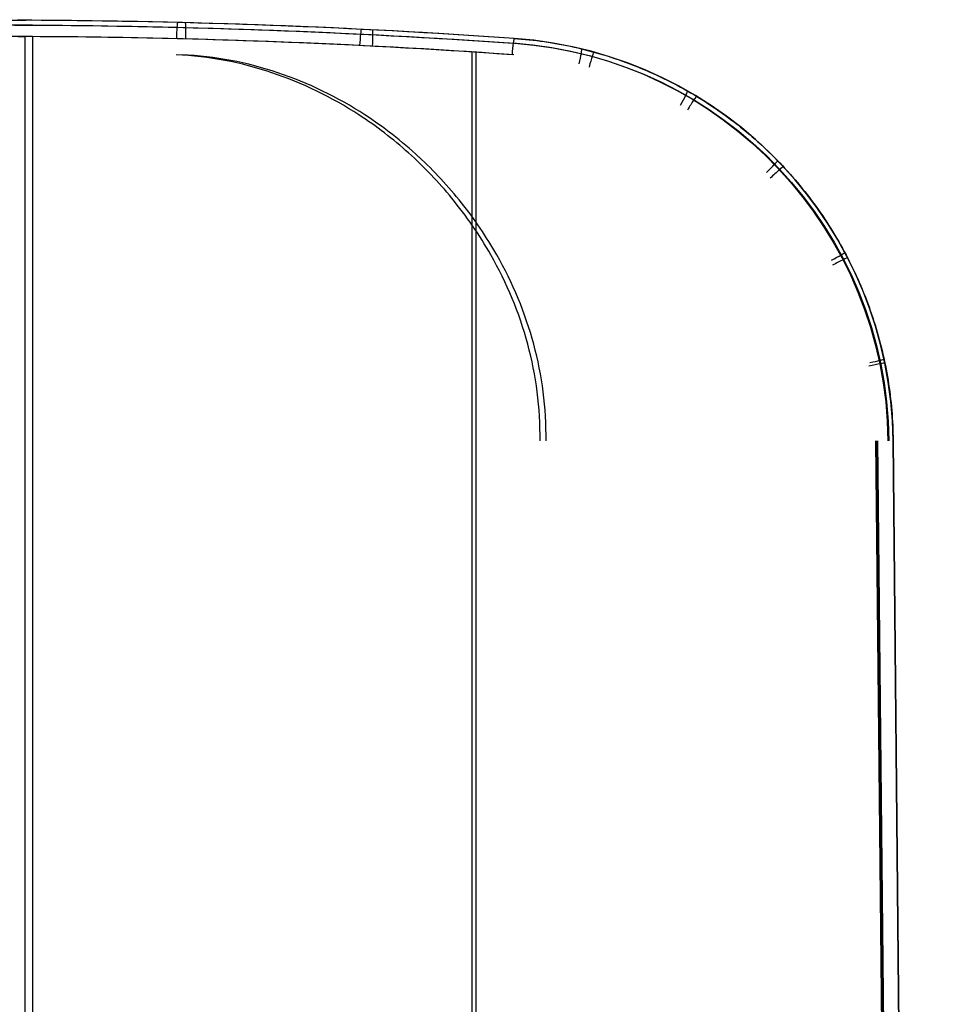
# Model space of a CAD drawing. Extents: x 8195 to 9024, y -2232 to -1505.
# Tile 30 of 42: x 8613 to 8669, y -1566 to -1505. Entities that reach past the tile are written whole.
import ezdxf

# ---------------------------------------------------------------- set-up
doc = ezdxf.new("R2010")
doc.units = 0
doc.layers.add('1', color=7, linetype='CONTINUOUS')

msp = doc.modelspace()

# ---------------------------------------------------------------- linework, layer by layer
at = {"layer": '1', "color": 7}
for p, q in [((8612.913, -1506.248, 64.131), (8612.913, -1797.493, 64.131)), ((8613.384, -1506.249, 55.143), (8613.384, -1792.493, 55.143)), ((8642.922, -1506.362, 57.689), (8642.922, -1506.363, 64.698)), ((8640.343, -1797.493, 65.569), (8640.343, -1507.194, 65.569)), ((8640.606, -1792.493, 56.57), (8640.606, -1507.205, 56.57)), ((8667.772, -1797.493, 67.006), (8665.12, -1531.062, 66.867)), ((8665.173, -1531.062, 66.868), (8667.825, -1797.493, 67.007)), ((8667.827, -1792.493, 57.997), (8665.225, -1531.062, 57.86)), ((8665.225, -1531.062, 57.86), (8667.356, -1745.173, 57.972)), ((8666.172, -1531.052, 65.868), (8666.173, -1531.052, 58.859)), ((8668.825, -1797.483, 66.007), (8666.172, -1531.052, 65.868)), ((8668.775, -1792.483, 58.995), (8666.173, -1531.052, 58.859)), ((8666.173, -1531.052, 65.868), (8668.825, -1797.483, 66.007))]:
    msp.add_line(p, q, dxfattribs=at)
at = {"layer": '1', "color": 7, "extrusion": (0.99862, -0.004413, 0.052335)}
msp.add_lwpolyline([(-1467.17, -388.061), (-1467.176, -388.005), (-1467.184, -387.95), (-1467.194, -387.897), (-1467.199, -387.871), (-1467.205, -387.846), (-1467.211, -387.821), (-1467.217, -387.796), (-1467.224, -387.772), (-1467.232, -387.748), (-1467.239, -387.724), (-1467.247, -387.701), (-1467.256, -387.678), (-1467.265, -387.656), (-1467.274, -387.634), (-1467.284, -387.613), (-1467.294, -387.592), (-1467.305, -387.571), (-1467.316, -387.551), (-1467.327, -387.531), (-1467.339, -387.511), (-1467.351, -387.492), (-1467.364, -387.474), (-1467.377, -387.455), (-1467.39, -387.437), (-1467.404, -387.42), (-1467.418, -387.403), (-1467.433, -387.386), (-1467.448, -387.37), (-1467.463, -387.354), (-1467.479, -387.339), (-1467.495, -387.324), (-1467.512, -387.309), (-1467.529, -387.295), (-1467.546, -387.281), (-1467.564, -387.268), (-1467.582, -387.255), (-1467.601, -387.242), (-1467.62, -387.23), (-1467.64, -387.218), (-1467.66, -387.207), (-1467.68, -387.196), (-1467.701, -387.185), (-1467.722, -387.175), (-1467.743, -387.165), (-1467.765, -387.156), (-1467.787, -387.147), (-1467.81, -387.139), (-1467.833, -387.13), (-1467.857, -387.123), (-1467.881, -387.115), (-1467.905, -387.108), (-1467.93, -387.102), (-1467.955, -387.096), (-1467.98, -387.09), (-1468.006, -387.085), (-1468.059, -387.075), (-1468.114, -387.068), (-1468.17, -387.061)], dxfattribs=at)
at = {"layer": '1', "color": 7, "extrusion": (0.998616, -0.005215, 0.052335)}
msp.add_lwpolyline([(-1461.248, -396.121), (-1461.192, -396.115), (-1461.137, -396.107), (-1461.084, -396.098), (-1461.058, -396.093), (-1461.032, -396.087), (-1461.007, -396.081), (-1460.983, -396.074), (-1460.958, -396.067), (-1460.934, -396.06), (-1460.911, -396.052), (-1460.888, -396.044), (-1460.865, -396.036), (-1460.843, -396.027), (-1460.821, -396.017), (-1460.799, -396.007), (-1460.778, -395.997), (-1460.758, -395.987), (-1460.737, -395.976), (-1460.718, -395.964), (-1460.698, -395.953), (-1460.679, -395.94), (-1460.66, -395.928), (-1460.642, -395.915), (-1460.624, -395.901), (-1460.607, -395.888), (-1460.59, -395.873), (-1460.573, -395.859), (-1460.557, -395.844), (-1460.541, -395.828), (-1460.526, -395.812), (-1460.511, -395.796), (-1460.496, -395.78), (-1460.482, -395.763), (-1460.468, -395.745), (-1460.455, -395.727), (-1460.442, -395.709), (-1460.429, -395.69), (-1460.417, -395.671), (-1460.405, -395.652), (-1460.394, -395.632), (-1460.383, -395.612), (-1460.372, -395.591), (-1460.362, -395.57), (-1460.352, -395.548), (-1460.343, -395.527), (-1460.334, -395.504), (-1460.325, -395.482), (-1460.317, -395.458), (-1460.31, -395.435), (-1460.302, -395.411), (-1460.295, -395.387), (-1460.289, -395.362), (-1460.283, -395.337), (-1460.277, -395.311), (-1460.272, -395.285), (-1460.262, -395.232), (-1460.254, -395.178), (-1460.248, -395.121)], dxfattribs=at)
at = {"layer": '1', "color": 7, "extrusion": (0.996192, -0.069829, 0.052208)}
msp.add_lwpolyline([(-899.317, -399.016), (-899.261, -399.009), (-899.206, -399.002), (-899.153, -398.992), (-899.127, -398.987), (-899.102, -398.981), (-899.077, -398.975), (-899.052, -398.968), (-899.028, -398.961), (-899.004, -398.954), (-898.981, -398.946), (-898.958, -398.938), (-898.935, -398.929), (-898.913, -398.92), (-898.891, -398.911), (-898.87, -398.901), (-898.849, -398.891), (-898.828, -398.88), (-898.808, -398.869), (-898.788, -398.858), (-898.769, -398.846), (-898.75, -398.834), (-898.731, -398.821), (-898.713, -398.808), (-898.695, -398.795), (-898.678, -398.781), (-898.661, -398.767), (-898.644, -398.752), (-898.628, -398.737), (-898.612, -398.722), (-898.597, -398.706), (-898.582, -398.69), (-898.567, -398.673), (-898.553, -398.656), (-898.539, -398.638), (-898.526, -398.621), (-898.513, -398.602), (-898.5, -398.584), (-898.488, -398.565), (-898.477, -398.545), (-898.465, -398.525), (-898.454, -398.505), (-898.444, -398.485), (-898.434, -398.463), (-898.424, -398.442), (-898.415, -398.42), (-898.406, -398.398), (-898.397, -398.375), (-898.389, -398.352), (-898.381, -398.329), (-898.374, -398.305), (-898.367, -398.281), (-898.361, -398.256), (-898.355, -398.231), (-898.349, -398.205), (-898.344, -398.179), (-898.334, -398.127), (-898.327, -398.072), (-898.32, -398.016)], dxfattribs=at)
at = {"layer": '1', "color": 7, "extrusion": (-0.052336, 9.37696e-09, 0.99863)}
msp.add_lwpolyline([(1513.62, 8648.922), (1513.444, 8648.729), (1513.269, 8648.533), (1513.096, 8648.335), (1512.926, 8648.136), (1512.758, 8647.935), (1512.591, 8647.733), (1512.427, 8647.528), (1512.265, 8647.322), (1512.105, 8647.114), (1511.948, 8646.905), (1511.793, 8646.694), (1511.639, 8646.481), (1511.489, 8646.267), (1511.34, 8646.051), (1511.194, 8645.833), (1511.05, 8645.615), (1510.85, 8645.301), (1510.654, 8644.984), (1510.464, 8644.664), (1510.278, 8644.342), (1510.098, 8644.017), (1509.922, 8643.688), (1509.752, 8643.358), (1509.587, 8643.024), (1509.427, 8642.688), (1509.273, 8642.35), (1509.124, 8642.009), (1508.98, 8641.666), (1508.842, 8641.32), (1508.71, 8640.973), (1508.583, 8640.623), (1508.462, 8640.27), (1508.347, 8639.916), (1508.238, 8639.56), (1508.134, 8639.202), (1508.037, 8638.842), (1507.946, 8638.48), (1507.86, 8638.116), (1507.781, 8637.75), (1507.709, 8637.383), (1507.642, 8637.015), (1507.582, 8636.644), (1507.528, 8636.273), (1507.481, 8635.899), (1507.44, 8635.525), (1507.406, 8635.149), (1507.379, 8634.772), (1507.358, 8634.394)], dxfattribs=at)
at = {"layer": '1', "color": 7, "extrusion": (-0.052336, -1.56007e-09, 0.99863)}
msp.add_lwpolyline([(1516.174, 8650.965), (1515.988, 8650.812), (1515.804, 8650.656), (1515.622, 8650.499), (1515.441, 8650.34), (1515.261, 8650.179), (1515.083, 8650.017), (1514.907, 8649.853), (1514.732, 8649.687), (1514.559, 8649.519), (1514.387, 8649.35), (1514.217, 8649.179), (1514.049, 8649.007), (1513.882, 8648.833), (1513.717, 8648.658), (1513.554, 8648.481), (1513.392, 8648.302), (1513.232, 8648.122), (1513.074, 8647.94), (1512.918, 8647.757), (1512.763, 8647.572), (1512.61, 8647.386), (1512.459, 8647.199), (1512.31, 8647.01), (1512.163, 8646.819), (1512.017, 8646.628), (1511.874, 8646.434), (1511.732, 8646.24), (1511.592, 8646.044), (1511.454, 8645.847), (1511.318, 8645.648), (1511.184, 8645.448), (1511.052, 8645.247), (1510.852, 8644.934), (1510.657, 8644.617), (1510.466, 8644.297), (1510.28, 8643.975), (1510.1, 8643.649), (1509.924, 8643.321), (1509.754, 8642.99), (1509.589, 8642.657), (1509.429, 8642.321), (1509.275, 8641.983), (1509.126, 8641.642), (1508.982, 8641.299), (1508.844, 8640.953), (1508.712, 8640.605), (1508.585, 8640.255), (1508.464, 8639.903), (1508.349, 8639.549), (1508.24, 8639.193), (1508.136, 8638.834), (1508.039, 8638.474), (1507.948, 8638.112), (1507.862, 8637.749), (1507.783, 8637.383), (1507.711, 8637.016), (1507.644, 8636.647), (1507.584, 8636.277), (1507.53, 8635.905), (1507.483, 8635.532), (1507.442, 8635.158), (1507.408, 8634.782), (1507.381, 8634.405), (1507.36, 8634.027)], dxfattribs=at)
at = {"layer": '1', "color": 7, "extrusion": (-0.052336, -2.61622e-10, 0.99863)}
msp.add_lwpolyline([(1531.062, 8656.745), (1530.683, 8656.747), (1530.305, 8656.742), (1529.928, 8656.73), (1529.551, 8656.712), (1529.176, 8656.687), (1528.801, 8656.656), (1528.428, 8656.617), (1528.056, 8656.573), (1527.685, 8656.522), (1527.315, 8656.465), (1526.947, 8656.401), (1526.581, 8656.331), (1526.215, 8656.255), (1525.852, 8656.173), (1525.489, 8656.085), (1525.129, 8655.991), (1524.77, 8655.891), (1524.414, 8655.785), (1524.059, 8655.674), (1523.706, 8655.556), (1523.355, 8655.433), (1523.006, 8655.304), (1522.659, 8655.17), (1522.314, 8655.03), (1521.972, 8654.885), (1521.632, 8654.734), (1521.294, 8654.578), (1520.959, 8654.417), (1520.626, 8654.251), (1520.296, 8654.079), (1519.968, 8653.903), (1519.643, 8653.721), (1519.434, 8653.6), (1519.226, 8653.478), (1519.02, 8653.353), (1518.814, 8653.227), (1518.61, 8653.098), (1518.407, 8652.968), (1518.205, 8652.835), (1518.005, 8652.7), (1517.805, 8652.564), (1517.608, 8652.425), (1517.411, 8652.285), (1517.216, 8652.143), (1517.022, 8651.999), (1516.83, 8651.853), (1516.639, 8651.705), (1516.449, 8651.555), (1516.261, 8651.403), (1516.074, 8651.25), (1515.889, 8651.095), (1515.705, 8650.938), (1515.523, 8650.779), (1515.342, 8650.619), (1515.163, 8650.457), (1514.985, 8650.293), (1514.809, 8650.127), (1514.635, 8649.96), (1514.462, 8649.791), (1514.29, 8649.62), (1514.121, 8649.448), (1513.953, 8649.274), (1513.787, 8649.099), (1513.622, 8648.922)], dxfattribs=at)
at = {"layer": '1', "color": 7, "extrusion": (-0.052336, 3.16531e-09, 0.99863)}
msp.add_lwpolyline([(1531.062, 8656.378), (1530.683, 8656.38), (1530.304, 8656.375), (1529.927, 8656.364), (1529.551, 8656.345), (1529.175, 8656.32), (1528.801, 8656.289), (1528.427, 8656.251), (1528.055, 8656.206), (1527.684, 8656.155), (1527.315, 8656.098), (1526.947, 8656.034), (1526.58, 8655.965), (1526.215, 8655.889), (1525.851, 8655.807), (1525.489, 8655.719), (1525.128, 8655.625), (1524.77, 8655.525), (1524.413, 8655.419), (1524.058, 8655.307), (1523.705, 8655.19), (1523.354, 8655.066), (1523.005, 8654.938), (1522.658, 8654.803), (1522.313, 8654.664), (1521.971, 8654.518), (1521.631, 8654.368), (1521.293, 8654.212), (1520.958, 8654.051), (1520.625, 8653.884), (1520.295, 8653.713), (1519.968, 8653.536), (1519.643, 8653.354), (1519.415, 8653.223), (1519.188, 8653.089), (1518.963, 8652.952), (1518.739, 8652.813), (1518.516, 8652.672), (1518.295, 8652.528), (1518.076, 8652.382), (1517.858, 8652.234), (1517.642, 8652.083), (1517.427, 8651.93), (1517.214, 8651.775), (1517.002, 8651.618), (1516.792, 8651.458), (1516.584, 8651.296), (1516.378, 8651.132), (1516.173, 8650.965)], dxfattribs=at)
at = {"layer": '1', "color": 7, "extrusion": (-0.009952, 0.99995, -0.000521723)}
msp.add_lwpolyline([(-8650.505, 65.025), (-8650.498, 65.083), (-8650.49, 65.14), (-8650.485, 65.168), (-8650.479, 65.195), (-8650.474, 65.222), (-8650.467, 65.248), (-8650.461, 65.274), (-8650.454, 65.3), (-8650.446, 65.325), (-8650.439, 65.35), (-8650.43, 65.374), (-8650.422, 65.398), (-8650.413, 65.421), (-8650.403, 65.444), (-8650.393, 65.466), (-8650.383, 65.488), (-8650.372, 65.51), (-8650.361, 65.531), (-8650.349, 65.552), (-8650.337, 65.572), (-8650.325, 65.592), (-8650.312, 65.611), (-8650.298, 65.63), (-8650.285, 65.648), (-8650.271, 65.666), (-8650.256, 65.684), (-8650.241, 65.701), (-8650.226, 65.718), (-8650.21, 65.734), (-8650.194, 65.75), (-8650.177, 65.765), (-8650.16, 65.78), (-8650.142, 65.795), (-8650.125, 65.809), (-8650.106, 65.822), (-8650.088, 65.836), (-8650.068, 65.848), (-8650.049, 65.861), (-8650.029, 65.872), (-8650.008, 65.884), (-8649.988, 65.895), (-8649.966, 65.905), (-8649.945, 65.915), (-8649.923, 65.925), (-8649.9, 65.934), (-8649.877, 65.943), (-8649.854, 65.951), (-8649.83, 65.959), (-8649.806, 65.967), (-8649.781, 65.974), (-8649.756, 65.98), (-8649.731, 65.986), (-8649.705, 65.992), (-8649.679, 65.997), (-8649.652, 66.002), (-8649.625, 66.006), (-8649.597, 66.01), (-8649.569, 66.014), (-8649.512, 66.02), (-8649.453, 66.023)], dxfattribs=at)
at = {"layer": '1', "color": 7, "extrusion": (-0.009953, 0.99995, -0.000521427)}
msp.add_lwpolyline([(-8650.506, 58.016), (-8650.5, 57.962), (-8650.493, 57.909), (-8650.485, 57.858), (-8650.48, 57.833), (-8650.474, 57.808), (-8650.469, 57.784), (-8650.463, 57.76), (-8650.456, 57.736), (-8650.449, 57.713), (-8650.442, 57.691), (-8650.435, 57.668), (-8650.427, 57.646), (-8650.418, 57.624), (-8650.41, 57.603), (-8650.4, 57.582), (-8650.391, 57.562), (-8650.381, 57.541), (-8650.371, 57.521), (-8650.36, 57.502), (-8650.349, 57.483), (-8650.337, 57.464), (-8650.325, 57.446), (-8650.313, 57.428), (-8650.3, 57.41), (-8650.287, 57.393), (-8650.274, 57.376), (-8650.26, 57.359), (-8650.246, 57.343), (-8650.231, 57.328), (-8650.216, 57.312), (-8650.201, 57.297), (-8650.185, 57.282), (-8650.169, 57.268), (-8650.152, 57.254), (-8650.135, 57.241), (-8650.118, 57.227), (-8650.1, 57.214), (-8650.082, 57.202), (-8650.064, 57.19), (-8650.045, 57.178), (-8650.026, 57.167), (-8650.006, 57.156), (-8649.986, 57.145), (-8649.965, 57.135), (-8649.945, 57.125), (-8649.923, 57.115), (-8649.902, 57.106), (-8649.88, 57.098), (-8649.857, 57.089), (-8649.834, 57.081), (-8649.811, 57.073), (-8649.788, 57.066), (-8649.764, 57.059), (-8649.739, 57.053), (-8649.715, 57.046), (-8649.664, 57.035), (-8649.612, 57.025), (-8649.558, 57.017)], dxfattribs=at)
at = {"layer": '1', "color": 7}
for points in [[(8613.337, -1505.249, 56.142), (8612.895, -1505.247, 56.118), (8612.453, -1505.246, 56.092)], [(8611.978, -1505.527, 55.363), (8612.675, -1505.529, 55.407), (8613.372, -1505.532, 55.447)], [(8612.268, -1505.538, 63.802), (8612.931, -1505.54, 63.839)], [(8612.473, -1506.246, 64.107), (8612.913, -1506.248, 64.131)], [(8642.922, -1506.362, 57.689), (8643.155, -1506.379, 57.701), (8643.387, -1506.397, 57.713), (8643.62, -1506.418, 57.725), (8643.852, -1506.442, 57.737), (8644.083, -1506.467, 57.748), (8644.315, -1506.495, 57.76), (8644.546, -1506.525, 57.772), (8644.777, -1506.557, 57.784), (8645.008, -1506.591, 57.795), (8645.238, -1506.628, 57.807), (8645.467, -1506.667, 57.819), (8645.697, -1506.708, 57.83), (8645.926, -1506.751, 57.842), (8646.154, -1506.797, 57.853), (8646.382, -1506.844, 57.865), (8646.61, -1506.894, 57.876), (8646.837, -1506.946, 57.888), (8647.064, -1507, 57.899), (8647.29, -1507.056, 57.911), (8647.516, -1507.115, 57.922), (8647.741, -1507.175, 57.933), (8647.965, -1507.238, 57.945), (8648.189, -1507.302, 57.956), (8648.412, -1507.369, 57.967), (8648.635, -1507.438, 57.979), (8648.857, -1507.509, 57.99), (8649.078, -1507.582, 58.001), (8649.299, -1507.657, 58.012), (8649.518, -1507.734, 58.023), (8649.738, -1507.813, 58.034), (8649.956, -1507.894, 58.045), (8650.174, -1507.977, 58.056), (8650.391, -1508.062, 58.067), (8650.607, -1508.15, 58.078), (8650.822, -1508.239, 58.088), (8651.037, -1508.33, 58.099), (8651.25, -1508.423, 58.11), (8651.463, -1508.518, 58.12), (8651.675, -1508.615, 58.131), (8651.886, -1508.714, 58.142), (8652.096, -1508.815, 58.152), (8652.305, -1508.918, 58.163), (8652.513, -1509.023, 58.173), (8652.72, -1509.13, 58.183), (8652.926, -1509.238, 58.194), (8653.132, -1509.349, 58.204), (8653.336, -1509.461, 58.214), (8653.539, -1509.575, 58.224), (8653.741, -1509.692, 58.234), (8653.942, -1509.81, 58.244), (8654.142, -1509.93, 58.254), (8654.34, -1510.051, 58.264), (8654.538, -1510.175, 58.274), (8654.734, -1510.3, 58.284), (8654.93, -1510.427, 58.294), (8655.124, -1510.556, 58.304), (8655.317, -1510.687, 58.313), (8655.508, -1510.82, 58.323), (8655.699, -1510.954, 58.332), (8655.888, -1511.09, 58.342), (8656.076, -1511.228, 58.351), (8656.262, -1511.368, 58.36), (8656.447, -1511.509, 58.37), (8656.631, -1511.652, 58.379), (8656.814, -1511.797, 58.388), (8656.995, -1511.944, 58.397), (8657.175, -1512.092, 58.406), (8657.353, -1512.242, 58.415), (8657.53, -1512.394, 58.424), (8657.706, -1512.547, 58.433), (8657.88, -1512.702, 58.441), (8658.052, -1512.859, 58.45), (8658.224, -1513.017, 58.459), (8658.393, -1513.176, 58.467), (8658.561, -1513.338, 58.476), (8658.728, -1513.501, 58.484), (8658.893, -1513.665, 58.492), (8659.057, -1513.831, 58.5), (8659.219, -1513.998, 58.509), (8659.38, -1514.167, 58.517), (8659.538, -1514.338, 58.525), (8659.696, -1514.51, 58.532), (8659.851, -1514.683, 58.54), (8660.006, -1514.858, 58.548), (8660.158, -1515.034, 58.556), (8660.309, -1515.212, 58.563), (8660.458, -1515.391, 58.571), (8660.605, -1515.571, 58.578), (8660.751, -1515.753, 58.585), (8660.895, -1515.936, 58.593), (8661.038, -1516.121, 58.6), (8661.178, -1516.306, 58.607), (8661.317, -1516.494, 58.614), (8661.454, -1516.682, 58.621), (8661.589, -1516.872, 58.628), (8661.723, -1517.062, 58.634), (8661.855, -1517.255, 58.641), (8661.984, -1517.448, 58.647), (8662.112, -1517.642, 58.654), (8662.239, -1517.838, 58.66), (8662.363, -1518.035, 58.666), (8662.486, -1518.233, 58.673), (8662.606, -1518.432, 58.679), (8662.725, -1518.633, 58.685), (8662.842, -1518.834, 58.691), (8662.957, -1519.036, 58.696), (8663.07, -1519.24, 58.702), (8663.182, -1519.444, 58.708), (8663.291, -1519.65, 58.713), (8663.398, -1519.857, 58.719), (8663.504, -1520.064, 58.724), (8663.608, -1520.273, 58.729), (8663.709, -1520.482, 58.734), (8663.809, -1520.692, 58.739), (8663.907, -1520.904, 58.744), (8664.003, -1521.116, 58.749), (8664.097, -1521.329, 58.754), (8664.189, -1521.543, 58.758), (8664.279, -1521.758, 58.763), (8664.367, -1521.973, 58.767), (8664.453, -1522.19, 58.772), (8664.537, -1522.407, 58.776), (8664.619, -1522.625, 58.78), (8664.699, -1522.843, 58.784), (8664.777, -1523.063, 58.788), (8664.853, -1523.283, 58.792), (8664.926, -1523.503, 58.795), (8664.998, -1523.725, 58.799), (8665.068, -1523.947, 58.803), (8665.136, -1524.17, 58.806), (8665.201, -1524.393, 58.809), (8665.265, -1524.617, 58.813), (8665.327, -1524.841, 58.816), (8665.386, -1525.066, 58.819), (8665.443, -1525.292, 58.822), (8665.499, -1525.518, 58.824), (8665.552, -1525.745, 58.827), (8665.603, -1525.972, 58.83), (8665.652, -1526.199, 58.832), (8665.698, -1526.427, 58.834), (8665.743, -1526.656, 58.837), (8665.785, -1526.884, 58.839), (8665.826, -1527.114, 58.841), (8665.864, -1527.343, 58.843), (8665.9, -1527.573, 58.845), (8665.933, -1527.803, 58.846), (8665.965, -1528.034, 58.848), (8665.994, -1528.265, 58.85), (8666.021, -1528.496, 58.851), (8666.046, -1528.728, 58.852), (8666.069, -1528.959, 58.853), (8666.09, -1529.191, 58.854), (8666.108, -1529.423, 58.855), (8666.124, -1529.656, 58.856), (8666.138, -1529.888, 58.857), (8666.149, -1530.121, 58.858), (8666.159, -1530.353, 58.858), (8666.166, -1530.586, 58.858), (8666.17, -1530.819, 58.859), (8666.173, -1531.052, 58.859)], [(8642.922, -1506.363, 64.698), (8643.155, -1506.379, 64.71), (8643.387, -1506.398, 64.722), (8643.62, -1506.419, 64.733), (8643.852, -1506.442, 64.745), (8644.083, -1506.467, 64.757), (8644.315, -1506.495, 64.768), (8644.546, -1506.525, 64.78), (8644.777, -1506.557, 64.792), (8645.007, -1506.592, 64.803), (8645.238, -1506.628, 64.815), (8645.467, -1506.667, 64.826), (8645.697, -1506.708, 64.838), (8645.926, -1506.751, 64.85), (8646.154, -1506.797, 64.861), (8646.382, -1506.844, 64.872), (8646.61, -1506.894, 64.884), (8646.837, -1506.946, 64.895), (8647.064, -1507, 64.907), (8647.29, -1507.056, 64.918), (8647.515, -1507.114, 64.93), (8647.74, -1507.175, 64.941), (8647.965, -1507.237, 64.952), (8648.189, -1507.302, 64.963), (8648.412, -1507.369, 64.975), (8648.634, -1507.438, 64.986), (8648.856, -1507.509, 64.997), (8649.078, -1507.582, 65.008), (8649.298, -1507.657, 65.019), (8649.518, -1507.734, 65.03), (8649.737, -1507.813, 65.041), (8649.956, -1507.894, 65.052), (8650.173, -1507.977, 65.063), (8650.39, -1508.062, 65.074), (8650.606, -1508.149, 65.085), (8650.822, -1508.239, 65.096), (8651.036, -1508.33, 65.107), (8651.25, -1508.423, 65.117), (8651.462, -1508.518, 65.128), (8651.674, -1508.615, 65.139), (8651.885, -1508.714, 65.149), (8652.095, -1508.815, 65.16), (8652.304, -1508.918, 65.171), (8652.513, -1509.023, 65.181), (8652.72, -1509.13, 65.191), (8652.926, -1509.238, 65.202), (8653.131, -1509.349, 65.212), (8653.335, -1509.461, 65.222), (8653.538, -1509.575, 65.233), (8653.74, -1509.692, 65.243), (8653.941, -1509.81, 65.253), (8654.141, -1509.929, 65.263), (8654.34, -1510.051, 65.273), (8654.537, -1510.175, 65.283), (8654.734, -1510.3, 65.293), (8654.929, -1510.427, 65.303), (8655.123, -1510.556, 65.312), (8655.316, -1510.687, 65.322), (8655.508, -1510.82, 65.332), (8655.698, -1510.954, 65.341), (8655.887, -1511.09, 65.351), (8656.075, -1511.228, 65.36), (8656.261, -1511.368, 65.37), (8656.447, -1511.509, 65.379), (8656.631, -1511.652, 65.388), (8656.813, -1511.797, 65.398), (8656.994, -1511.944, 65.407), (8657.174, -1512.092, 65.416), (8657.352, -1512.242, 65.425), (8657.529, -1512.394, 65.434), (8657.705, -1512.547, 65.442), (8657.879, -1512.702, 65.451), (8658.052, -1512.858, 65.46), (8658.223, -1513.017, 65.468), (8658.392, -1513.176, 65.477), (8658.561, -1513.338, 65.485), (8658.727, -1513.501, 65.494), (8658.892, -1513.665, 65.502), (8659.056, -1513.831, 65.51), (8659.218, -1513.998, 65.519), (8659.379, -1514.167, 65.527), (8659.538, -1514.338, 65.535), (8659.695, -1514.51, 65.543), (8659.851, -1514.683, 65.55), (8660.005, -1514.858, 65.558), (8660.157, -1515.034, 65.566), (8660.308, -1515.212, 65.573), (8660.457, -1515.391, 65.581), (8660.605, -1515.571, 65.588), (8660.75, -1515.753, 65.596), (8660.894, -1515.936, 65.603), (8661.037, -1516.12, 65.61), (8661.177, -1516.306, 65.617), (8661.316, -1516.493, 65.624), (8661.453, -1516.682, 65.631), (8661.589, -1516.871, 65.638), (8661.722, -1517.062, 65.645), (8661.854, -1517.254, 65.651), (8661.984, -1517.448, 65.658), (8662.112, -1517.642, 65.664), (8662.238, -1517.838, 65.671), (8662.362, -1518.035, 65.677), (8662.485, -1518.233, 65.683), (8662.606, -1518.432, 65.689), (8662.724, -1518.632, 65.695), (8662.841, -1518.834, 65.701), (8662.956, -1519.036, 65.707), (8663.07, -1519.239, 65.712), (8663.181, -1519.444, 65.718), (8663.29, -1519.65, 65.724), (8663.398, -1519.856, 65.729), (8663.503, -1520.064, 65.734), (8663.607, -1520.272, 65.739), (8663.709, -1520.482, 65.745), (8663.809, -1520.692, 65.75), (8663.907, -1520.903, 65.755), (8664.002, -1521.115, 65.759), (8664.096, -1521.328, 65.764), (8664.188, -1521.542, 65.769), (8664.278, -1521.757, 65.773), (8664.366, -1521.973, 65.778), (8664.452, -1522.189, 65.782), (8664.536, -1522.406, 65.786), (8664.618, -1522.624, 65.79), (8664.698, -1522.843, 65.794), (8664.776, -1523.062, 65.798), (8664.852, -1523.282, 65.802), (8664.926, -1523.503, 65.806), (8664.998, -1523.724, 65.809), (8665.068, -1523.946, 65.813), (8665.136, -1524.169, 65.816), (8665.201, -1524.392, 65.82), (8665.265, -1524.616, 65.823), (8665.326, -1524.841, 65.826), (8665.386, -1525.066, 65.829), (8665.443, -1525.291, 65.832), (8665.498, -1525.517, 65.835), (8665.552, -1525.744, 65.837), (8665.603, -1525.971, 65.84), (8665.651, -1526.199, 65.842), (8665.698, -1526.427, 65.845), (8665.743, -1526.655, 65.847), (8665.785, -1526.884, 65.849), (8665.825, -1527.113, 65.851), (8665.864, -1527.343, 65.853), (8665.899, -1527.573, 65.855), (8665.933, -1527.803, 65.856), (8665.965, -1528.034, 65.858), (8665.994, -1528.265, 65.86), (8666.021, -1528.496, 65.861), (8666.046, -1528.727, 65.862), (8666.069, -1528.959, 65.863), (8666.089, -1529.191, 65.864), (8666.108, -1529.423, 65.865), (8666.124, -1529.655, 65.866), (8666.137, -1529.888, 65.867), (8666.149, -1530.121, 65.867), (8666.158, -1530.353, 65.868), (8666.165, -1530.586, 65.868), (8666.17, -1530.819, 65.868), (8666.172, -1531.052, 65.868)]]:
    msp.add_polyline3d(points, dxfattribs=at)
at = {"layer": '1', "color": 7, "extrusion": (0.013261, 0.98101, -0.193501)}
msp.add_arc((-8637.686, -303.33, -1374.662), 96.693, 66.12702, 86.94272, dxfattribs=at)
at = {"layer": '1', "color": 7, "extrusion": (-0.05221, -1.77762e-07, 0.998636)}
msp.add_arc((1963.769, 8602.483, -386.637), 458.497, 175.99485, 179.74621, dxfattribs=at)
at = {"layer": '1', "color": 7, "extrusion": (-0.052222, -8.20058e-07, 0.998636)}
msp.add_arc((1963.899, 8602.093, -393.738), 458.521, 175.99493, 179.70016, dxfattribs=at)
at = {"layer": '1', "color": 7, "extrusion": (0.052336, 3.81517e-12, -0.99863)}
msp.add_arc((-1963.742, 8602.447, 387.016), 458.207, 0.25285, 4.0042, dxfattribs=at)
at = {"layer": '1', "color": 7, "extrusion": (0.052336, -8.64884e-12, -0.99863)}
msp.add_arc((-1963.742, 8602.08, 395.429), 458.206, 0.29879, 4.0042, dxfattribs=at)
at = {"layer": '1', "color": 7, "extrusion": (0.998324, -0.024747, 0.05232)}
msp.add_arc((-1292.255, -389.398, 8648.408), 1, 359.99377, 90.07429, dxfattribs=at)
at = {"layer": '1', "color": 7, "extrusion": (0.998297, -0.0258, 0.052319)}
msp.add_arc((-1283.124, -396.457, 8649.88), 1, 270.07774, 0.00001, dxfattribs=at)
at = {"layer": '1', "color": 7, "extrusion": (0.997412, -0.049362, 0.052272)}
msp.add_arc((-1078.212, -390.512, 8688.893), 1, 359.98609, 90.14822, dxfattribs=at)
at = {"layer": '1', "color": 7, "extrusion": (0.997337, -0.050872, 0.052268)}
msp.add_arc((-1065.042, -397.563, 8690.841), 1, 270.15287, 0.00001, dxfattribs=at)
at = {"layer": '1', "color": 7, "extrusion": (-0.013151, -0.98372, 0.179228)}
msp.add_arc((8637.481, -283.62, 1378.335), 88.695, 93.05847, 115.81488, dxfattribs=at)
at = {"layer": '1', "color": 7, "extrusion": (-0.052339, 1.17297e-07, 0.998629)}
msp.add_arc((1963.723, 8602.45, -386.749), 457.499, 175.99593, 179.74728, dxfattribs=at)
at = {"layer": '1', "color": 7, "extrusion": (-0.052338, 7.99969e-08, 0.998629)}
msp.add_arc((1963.729, 8602.082, -395.74), 457.499, 175.99587, 179.70128, dxfattribs=at)
at = {"layer": '1', "color": 7, "extrusion": (0.996192, -0.06983, 0.052209)}
msp.add_arc((-899.311, -391.019, 8718.575), 0.999, 359.89591, 90.26887, dxfattribs=at)
at = {"layer": '1', "color": 7}
msp.add_arc((8641.174, -1531.301, 61.779), 25, 0.57025, 85.99029, dxfattribs=at)
at = {"layer": '1', "color": 7, "extrusion": (0.052336, -6.07832e-13, -0.99863)}
msp.add_arc((-1531.315, 8632.734, 387.033), 24.737, 3.96496, 89.39829, dxfattribs=at)
at = {"layer": '1', "color": 7, "extrusion": (0.052336, 1.57409e-13, -0.99863)}
msp.add_arc((-1531.315, 8632.367, 395.43), 24.717, 3.96388, 89.39864, dxfattribs=at)
at = {"layer": '1', "color": 7, "extrusion": (0.970453, -0.235868, 0.050859)}
msp.add_arc((576.836, -387.622, 8749.985), 1, 273.72446, 0.14945, dxfattribs=at)
at = {"layer": '1', "color": 7, "extrusion": (0.962765, -0.26559, 0.050456)}
msp.add_arc((845.77, -375.987, 8729.394), 1, 0.0208, 87.5706, dxfattribs=at)
at = {"layer": '1', "color": 7, "extrusion": (0.867481, -0.495389, 0.045463)}
msp.add_arc((2979.42, -317.502, 8257.29), 1, 272.17773, 0.26646, dxfattribs=at)
at = {"layer": '1', "color": 7, "extrusion": (0.85468, -0.51722, 0.044792)}
msp.add_arc((3187.791, -301.455, 8180.378), 1, 0.05993, 90.96259, dxfattribs=at)
at = {"layer": '1', "color": 7, "extrusion": (0.696812, -0.716324, 0.036518)}
msp.add_arc((5150.271, -201.654, 7120.314), 1, 270.31317, 0.24945, dxfattribs=at)
at = {"layer": '1', "color": 7, "extrusion": (0.682414, -0.73009, 0.035764)}
msp.add_arc((5291.223, -185.551, 7017.193), 1, 0.09809, 94.04223, dxfattribs=at)
at = {"layer": '1', "color": 7, "extrusion": (0.4717, -0.881412, 0.024721)}
msp.add_arc((6920.231, -75.477, 5427.202), 1, 273.1419, 0.1482, dxfattribs=at)
at = {"layer": '1', "color": 7, "extrusion": (0.458846, -0.88819, 0.024047)}
msp.add_arc((6998.394, -62.38, 5326.633), 1, 0.10358, 92.19768, dxfattribs=at)
at = {"layer": '1', "color": 7, "extrusion": (0.200744, -0.979587, 0.010521)}
msp.add_arc((8181.835, 31.806, 3235.4), 1, 0.06368, 89.86643, dxfattribs=at)
at = {"layer": '1', "color": 7, "extrusion": (0.209694, -0.977705, 0.01099)}
msp.add_arc((8151.907, 22.459, 3309.81), 1.001, 276.15314, 0.02573, dxfattribs=at)

doc.saveas('drawing.dxf')
